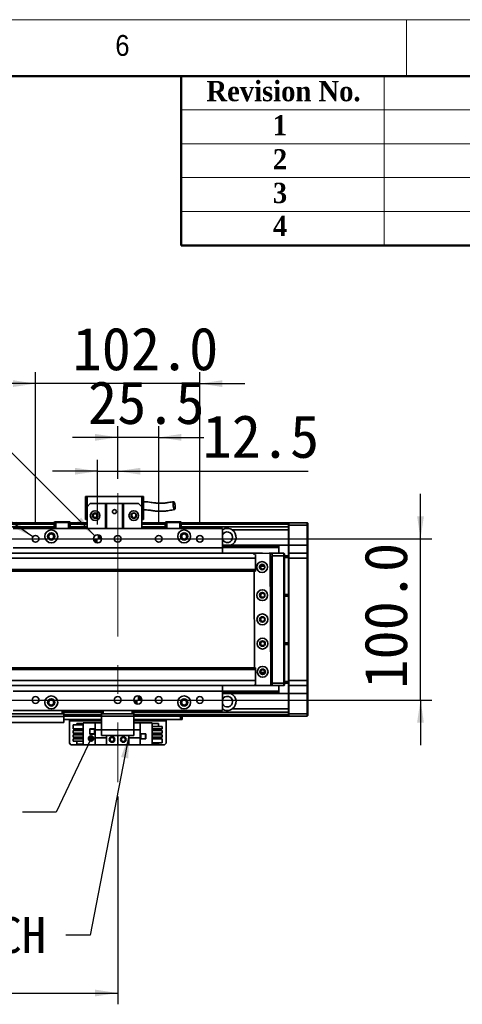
# Model space of a CAD drawing. Header units: millimetres. Extents: x 35 to 2905, y 35 to 2044.
# Tile 10 of 11: x 1930 to 2205, y 1433 to 2044. Entities that reach past the tile are written whole.
import ezdxf

# ---------------------------------------------------------------- set-up
doc = ezdxf.new("R2010")
doc.units = ezdxf.units.MM
doc.header["$LTSCALE"] = 7
doc.linetypes.add('CENTERX2', pattern=[20.32, 12.7, -2.54, 2.54, -2.54])
doc.layers.add('黑色实线', color=7, linetype='Continuous')
doc.styles.add('SLDTEXTSTYLE1', font='Gothic.ttf', dxfattribs={"width": 0.913})
doc.styles.add('SLDTEXTSTYLE2', font='timesbd.ttf', dxfattribs={"width": 0.933})
doc.styles.add('SLDTEXTSTYLE8', font='txt')
doc.styles.add('SLDTEXTSTYLE9', font='txt', dxfattribs={"bigfont": 'bigfont'})
doc.dimstyles.new('SLDDIMSTYLE0', dxfattribs={"dimtxt": 26.6, "dimasz": 14, "dimexe": 0, "dimexo": 0.0625, "dimgap": 6.65, "dimtad": 2, "dimdec": 1, "dimrnd": 1e-09, "dimzin": 4, "dimdsep": 46, "dimtxsty": 'SLDTEXTSTYLE8', "dimsah": 1, "dimcen": 0.09, "dimadec": 0, "dimazin": 1, "dimtfac": 1, "dimtdec": 1, "dimtmove": 0, "dimatfit": 0, "dimfxl": 0, "dimfrac": 2, "dimtolj": 1, "dimtzin": 12, "dimarcsym": 0})
doc.dimstyles.new('SLDDIMSTYLE1', dxfattribs={"dimtxt": 26.6, "dimasz": 14, "dimexe": 0, "dimexo": 0.0625, "dimgap": 6.65, "dimtad": 2, "dimdec": 1, "dimrnd": 1e-09, "dimzin": 12, "dimdsep": 46, "dimtxsty": 'SLDTEXTSTYLE8', "dimsah": 1, "dimcen": 0.09, "dimadec": 0, "dimazin": 3, "dimtfac": 1, "dimtdec": 1, "dimtmove": 0, "dimatfit": 0, "dimfxl": 0, "dimfrac": 2, "dimtolj": 1, "dimtzin": 12, "dimarcsym": 0})
doc.dimstyles.new('SLDDIMSTYLE2', dxfattribs={"dimtxt": 0.18, "dimasz": 14, "dimexe": 0, "dimexo": 0.0625, "dimgap": 0, "dimtad": 0, "dimtih": 1, "dimtoh": 1, "dimdec": 0, "dimrnd": 1e-09, "dimzin": 0, "dimdsep": 46, "dimtxsty": 'Standard', "dimsah": 1, "dimcen": 0.09, "dimadec": 0, "dimazin": 0, "dimtfac": 14, "dimtdec": 0, "dimtofl": 0, "dimtmove": 0, "dimatfit": 3, "dimfxl": 0, "dimfrac": 2, "dimtolj": 1, "dimtzin": 0, "dimarcsym": 0})
doc.dimstyles.new('SLDDIMSTYLE3', dxfattribs={"dimtxt": 26.6, "dimasz": 14, "dimexe": 0, "dimexo": 0.0625, "dimgap": 6.65, "dimtad": 0, "dimtih": 1, "dimtoh": 1, "dimdec": 6, "dimrnd": 1e-09, "dimzin": 12, "dimdsep": 46, "dimtxsty": 'SLDTEXTSTYLE8', "dimsah": 1, "dimcen": 0, "dimadec": 0, "dimazin": 3, "dimtfac": 1, "dimtdec": 1, "dimtofl": 0, "dimtmove": 0, "dimatfit": 3, "dimfxl": 0, "dimfrac": 2, "dimtolj": 1, "dimtzin": 12, "dimarcsym": 0})
doc.dimstyles.new('SLDDIMSTYLE4', dxfattribs={"dimtxt": 26.6, "dimasz": 14, "dimexe": 0, "dimexo": 0.0625, "dimgap": 6.65, "dimtad": 0, "dimtih": 1, "dimtoh": 1, "dimdec": 1, "dimrnd": 1e-09, "dimzin": 4, "dimdsep": 46, "dimtxsty": 'SLDTEXTSTYLE8', "dimsah": 1, "dimcen": 0, "dimadec": 0, "dimazin": 1, "dimtfac": 1, "dimtdec": 1, "dimtofl": 0, "dimtmove": 0, "dimatfit": 3, "dimfxl": 0, "dimfrac": 2, "dimtolj": 1, "dimtzin": 12, "dimarcsym": 0})
doc.dimstyles.new('SLDDIMSTYLE5', dxfattribs={"dimtxt": 26.6, "dimasz": 14, "dimexe": 0, "dimexo": 0.0625, "dimgap": 6.65, "dimtad": 2, "dimdec": 1, "dimrnd": 1e-09, "dimzin": 4, "dimdsep": 46, "dimtxsty": 'SLDTEXTSTYLE8', "dimsah": 1, "dimcen": 0.09, "dimadec": 0, "dimazin": 1, "dimtfac": 1, "dimtdec": 1, "dimtofl": 0, "dimtmove": 0, "dimatfit": 3, "dimfxl": 0, "dimfrac": 2, "dimtolj": 1, "dimtzin": 12, "dimarcsym": 0})
doc.dimstyles.new('SLDDIMSTYLE6', dxfattribs={"dimtxt": 0.18, "dimasz": 4.2, "dimexe": 0, "dimexo": 0.0625, "dimgap": 0, "dimtad": 0, "dimtih": 1, "dimtoh": 1, "dimdec": 0, "dimrnd": 1e-09, "dimzin": 0, "dimdsep": 46, "dimtxsty": 'Standard', "dimblk1": 'DOT', "dimblk2": 'DOT', "dimsah": 1, "dimcen": 0.09, "dimadec": 0, "dimazin": 0, "dimtfac": 4.2, "dimtdec": 0, "dimtofl": 0, "dimtmove": 0, "dimatfit": 3, "dimldrblk": 'DOT', "dimfxl": 0, "dimfrac": 2, "dimtolj": 1, "dimtzin": 0, "dimarcsym": 0})

# ---------------------------------------------------------------- blocks, each defined once
blk = doc.blocks.new('_D_8')
at = {"layer": '黑色实线'}
for p, q in [((2178.63, 1721.92), (2178.63, 1749.92)), ((370.52, 1721.92), (2185.63, 1721.92)), ((2178.63, 1621.92), (2178.63, 1721.92)), ((370.52, 1621.92), (2185.63, 1621.92)), ((2178.63, 1621.92), (2178.63, 1593.92))]:
    blk.add_line(p, q, dxfattribs=at)
for points in [[(2178.63, 1721.92), (2180.73, 1735.92), (2176.53, 1735.92)], [(2178.63, 1621.92), (2176.53, 1607.92), (2180.73, 1607.92)]]:
    blk.add_solid(points, dxfattribs=at)
at = {"layer": '黑色实线', "insert": (2143.73, 1628.96), "char_height": 26.6, "attachment_point": 1, "rotation": 90, "style": 'SLDTEXTSTYLE8'}
blk.add_mtext('100.0', dxfattribs=at)
blk = doc.blocks.new('_D_13')
at = {"layer": '黑色实线'}
for p, q in [((1978.13, 1730.81), (1978.13, 1770.87)), ((1990.63, 1759.04), (1990.63, 1770.87)), ((1978.13, 1763.87), (1950.13, 1763.87)), ((1978.13, 1763.87), (1990.63, 1763.87)), ((1990.63, 1763.87), (2108.87, 1763.87))]:
    blk.add_line(p, q, dxfattribs=at)
for points in [[(1978.13, 1763.87), (1964.13, 1765.97), (1964.13, 1761.77)], [(1990.63, 1763.87), (2004.63, 1761.77), (2004.63, 1765.97)]]:
    blk.add_solid(points, dxfattribs=at)
at = {"layer": '黑色实线', "insert": (2043.33, 1798.77), "char_height": 26.6, "attachment_point": 1, "style": 'SLDTEXTSTYLE8'}
blk.add_mtext('12.5', dxfattribs=at)
blk = doc.blocks.new('_D_14')
at = {"layer": '黑色实线'}
for p, q in [((1990.63, 1759.04), (1990.63, 1791.88)), ((2016.13, 1730.81), (2016.13, 1791.88)), ((1990.63, 1784.88), (1962.63, 1784.88)), ((2016.13, 1784.88), (1990.63, 1784.88)), ((2016.13, 1784.88), (2044.13, 1784.88))]:
    blk.add_line(p, q, dxfattribs=at)
for points in [[(1990.63, 1784.88), (1976.63, 1786.98), (1976.63, 1782.78)], [(2016.13, 1784.88), (2030.13, 1782.78), (2030.13, 1786.98)]]:
    blk.add_solid(points, dxfattribs=at)
at = {"layer": '黑色实线', "insert": (1972.22, 1819.78), "char_height": 26.6, "attachment_point": 1, "style": 'SLDTEXTSTYLE8'}
blk.add_mtext('25.5', dxfattribs=at)
blk = doc.blocks.new('_D_15')
at = {"layer": '黑色实线'}
for p, q in [((1939.63, 1730.81), (1939.63, 1825.22)), ((2041.63, 1730.81), (2041.63, 1825.22)), ((1939.63, 1818.22), (1911.63, 1818.22)), ((2041.63, 1818.22), (1939.63, 1818.22)), ((2041.63, 1818.22), (2069.63, 1818.22))]:
    blk.add_line(p, q, dxfattribs=at)
for points in [[(1939.63, 1818.22), (1925.63, 1820.32), (1925.63, 1816.12)], [(2041.63, 1818.22), (2055.63, 1816.12), (2055.63, 1820.32)]]:
    blk.add_solid(points, dxfattribs=at)
at = {"layer": '黑色实线', "insert": (1962.61, 1853.12), "char_height": 26.6, "attachment_point": 1, "style": 'SLDTEXTSTYLE8'}
blk.add_mtext('102.0', dxfattribs=at)
blk = doc.blocks.new('SW_SYMBOL_HOLE_DEPTH')
at = {"layer": '黑色实线', "color": 0}
for p, q in [((0, 6125), (5600, 6125)), ((2800, 6125), (2800, 525)), ((700, 3885), (2800, 525)), ((4900, 3885), (2800, 525))]:
    blk.add_line(p, q, dxfattribs=at)
blk = doc.blocks.new('_D_16')
at = {"layer": '黑色实线'}
for p, q in [((1904.67, 1795.37), (1876.67, 1795.37)), ((1976.36, 1723.69), (1904.67, 1795.37))]:
    blk.add_line(p, q, dxfattribs=at)
blk.add_solid([(1976.36, 1723.69), (1967.94, 1735.07), (1964.97, 1732.1)], dxfattribs=at)
at = {"layer": '黑色实线', "xscale": 0.004985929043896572, "yscale": 0.004985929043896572, "zscale": 0.004985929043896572}
blk.add_blockref('SW_SYMBOL_HOLE_DEPTH', (1781.73, 1777.76), dxfattribs=at)
at = {"layer": '黑色实线', "char_height": 26.6, "attachment_point": 1, "style": 'SLDTEXTSTYLE8'}
for s, insert in [('2X ', (1580.36, 1808.77)), ('%%c', (1630.39, 1808.51)), (' 5.0H7 ', (1671.49, 1808.77)), (' 7.0', (1820.66, 1808.77))]:
    blk.add_mtext(s, dxfattribs=dict(at, insert=insert))
blk = doc.blocks.new('_D_17')
at = {"layer": '黑色实线'}
for p, q in [((1890.12, 1756.15), (1862.12, 1756.15)), ((1937.9, 1723.11), (1890.12, 1756.15))]:
    blk.add_line(p, q, dxfattribs=at)
blk.add_solid([(1937.9, 1723.11), (1927.58, 1732.8), (1925.19, 1729.35)], dxfattribs=at)
at = {"layer": '黑色实线', "xscale": 0.004985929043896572, "yscale": 0.004985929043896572, "zscale": 0.004985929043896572}
blk.add_blockref('SW_SYMBOL_HOLE_DEPTH', (1747.97, 1738.54), dxfattribs=at)
at = {"layer": '黑色实线', "char_height": 26.6, "attachment_point": 1, "style": 'SLDTEXTSTYLE8'}
for s, insert in [('8XM5', (1656.38, 1769.55)), (' 10.0', (1786.9, 1769.55))]:
    blk.add_mtext(s, dxfattribs=dict(at, insert=insert))
blk = doc.blocks.new('_D_18')
at = {"layer": '黑色实线'}
for p, q in [((310.63, 1562.08), (310.63, 1433.12)), ((1990.63, 1562.08), (1990.63, 1433.12)), ((310.63, 1440.12), (1990.63, 1440.12))]:
    blk.add_line(p, q, dxfattribs=at)
for points in [[(310.63, 1440.12), (324.63, 1438.02), (324.63, 1442.22)], [(1990.63, 1440.12), (1976.63, 1442.22), (1976.63, 1438.02)]]:
    blk.add_solid(points, dxfattribs=at)
at = {"layer": '黑色实线', "insert": (1097.76, 1475.03), "char_height": 26.6, "attachment_point": 1, "style": 'SLDTEXTSTYLE8'}
blk.add_mtext('1680.0', dxfattribs=at)
blk = doc.blocks.new('_DOT')
at = {"color": 0, "linetype": 'ByBlock', "lineweight": -2}
blk.add_line((-0.5, 0), (-1, 0), dxfattribs=at)
at = {"color": 0, "linetype": 'ByBlock', "const_width": 0.5}
blk.add_lwpolyline([(-0.25, 0, 1), (0.25, 0, 1)], format="xyb", close=True, dxfattribs=at)
blk = doc.blocks.new('SW_NOTE_6')
at = {"layer": '黑色实线', "color": 0, "char_height": 22.225, "attachment_point": 2}
for s, insert, style in [('光电负限位', (-168.84, 40.57), 'SLDTEXTSTYLE9'), ('NEGATIVE LIMIT SWITCH', (-170.91, 11.19), 'SLDTEXTSTYLE8')]:
    blk.add_mtext(s, dxfattribs=dict(at, insert=insert, style=style))
blk = doc.blocks.new('SW_DOWELSYMBOL_2')
at = {"linetype": 'Continuous', "lineweight": 18}
h = blk.add_hatch(color=0, dxfattribs=at)
edge = h.paths.add_edge_path(flags=0)
edge.add_arc((0, 0), 2.5, 180, 270)
edge.add_line((0, -2.5), (0, 0))
edge.add_line((0, 0), (-2.5, 0))
h = blk.add_hatch(color=0, dxfattribs=at)
edge = h.paths.add_edge_path(flags=0)
edge.add_arc((0, 0), 2.5, 0, 90)
edge.add_line((0, 2.5), (0, 0))
edge.add_line((0, 0), (2.5, 0))
at = {"layer": '黑色实线', "color": 0}
blk.add_circle((0, 0), 2.5, dxfattribs=at)
blk = doc.blocks.new('SW_DOWELSYMBOL_3')
at = {"linetype": 'Continuous', "lineweight": 18}
h = blk.add_hatch(color=0, dxfattribs=at)
edge = h.paths.add_edge_path(flags=0)
edge.add_arc((0, 0), 2.5, 180, 270)
edge.add_line((0, -2.5), (0, 0))
edge.add_line((0, 0), (-2.5, 0))
h = blk.add_hatch(color=0, dxfattribs=at)
edge = h.paths.add_edge_path(flags=0)
edge.add_arc((0, 0), 2.5, 0, 90)
edge.add_line((0, 2.5), (0, 0))
edge.add_line((0, 0), (2.5, 0))
at = {"layer": '黑色实线', "color": 0}
blk.add_circle((0, 0), 2.5, dxfattribs=at)

msp = doc.modelspace()

# ---------------------------------------------------------------- linework, layer by layer
at = {"color": 7, "linetype": 'Continuous', "lineweight": 18}
for p, q in [((2905, 2044), (35, 2044)), ((2170, 2044), (2170, 2009)), ((70, 2009), (2870, 2009)), ((2156, 2009), (2156, 1904)), ((2030, 1988), (2870, 1988)), ((2030, 1967), (2870, 1967)), ((2030, 1946), (2870, 1946)), ((2030, 1925), (2870, 1925))]:
    msp.add_line(p, q, dxfattribs=at)
at = {"color": 7, "linetype": 'Continuous', "lineweight": 50}
for p, q in [((2870, 2009), (70, 2009)), ((2030, 2009), (2030, 1904)), ((2870, 1904), (2030, 1904))]:
    msp.add_line(p, q, dxfattribs=at)
at = {"color": 7, "linetype": 'Continuous', "lineweight": 35}
for p, q in [((1970.626919, 1748.218545), (1971.6268465, 1748.218545)), ((1970.626919, 1748.218545), (1970.626919, 1733.8185433)), ((1971.6268465, 1741.8185409), (1971.6268465, 1748.218545)), ((1971.6268465, 1748.218545), (2005.6270048, 1748.218545)), ((2005.6270048, 1748.218545), (2006.6269323, 1748.218545)), ((2005.6270048, 1748.218545), (2005.6270048, 1741.8185409)), ((2006.6269323, 1733.8185433), (2006.6269323, 1748.218545)), ((1973.6269399, 1743.818545), (1971.6268465, 1741.8185409)), ((1971.6268465, 1741.8185409), (1971.6268465, 1728.4185413)), ((1973.6269399, 1743.818545), (1983.1269666, 1743.818545)), ((1983.1269666, 1728.4185413), (1983.1269666, 1743.818545)), ((1983.1269666, 1743.818545), (1983.6269304, 1743.818545)), ((1983.6269304, 1743.818545), (1983.6269304, 1728.4185413)), ((1993.6269209, 1743.818545), (1983.6269304, 1743.818545)), ((1993.6269209, 1728.4185413), (1993.6269209, 1743.818545)), ((1993.6269209, 1743.818545), (1994.1268846, 1743.818545)), ((1994.1268846, 1743.818545), (1994.1268846, 1728.4185413)), ((1994.1268846, 1743.818545), (2003.6269113, 1743.818545)), ((2005.6270048, 1741.8185409), (2003.6269113, 1743.818545)), ((2005.6270048, 1741.8185409), (2005.6270048, 1728.4185413)), ((1951.1269018, 1731.9236819), (350.1268908, 1731.9236819)), ((350.1268908, 1731.7236822), (1951.1269018, 1731.7236822)), ((350.1268908, 1731.5236826), (1951.1269018, 1731.5236826)), ((1951.1269018, 1731.4236809), (350.1268908, 1731.4236809)), ((1951.1269018, 1729.4185434), (350.1268908, 1729.4185434)), ((1951.4268324, 1732.418542), (1951.1269018, 1732.1185444)), ((1952.1268293, 1732.1185444), (1951.1269018, 1732.1185444)), ((1951.1269018, 1728.4185413), (1951.1269018, 1732.1185444)), ((1951.4268324, 1732.418542), (1952.2511646, 1732.418542)), ((1952.1268293, 1732.1185444), (1952.2511646, 1732.418542)), ((1952.1268293, 1732.1185444), (1952.1268293, 1728.4185413)), ((1960.1269647, 1732.1185444), (1952.1268293, 1732.1185444)), ((1952.2511646, 1732.418542), (1960.0025102, 1732.418542)), ((1960.1269647, 1732.1185444), (1960.0025102, 1732.418542)), ((1960.0025102, 1732.418542), (1960.8269617, 1732.418542)), ((1960.1269647, 1728.4185413), (1960.1269647, 1732.1185444)), ((1961.1268923, 1732.1185444), (1960.1269647, 1732.1185444)), ((1961.1268923, 1732.1185444), (1960.8269617, 1732.418542)), ((1961.1268923, 1732.1185444), (1961.1268923, 1728.4185413)), ((1971.6268465, 1731.9236819), (1961.1268923, 1731.9236819)), ((1961.1268923, 1731.7236822), (1971.6268465, 1731.7236822)), ((1961.1268923, 1731.5236826), (1971.6268465, 1731.5236826)), ((1971.6268465, 1731.4236809), (1961.1268923, 1731.4236809)), ((1971.6268465, 1729.4185434), (1961.1268923, 1729.4185434)), ((1970.626919, 1733.8185433), (1971.6268465, 1733.8185433)), ((2005.6270048, 1733.8185433), (2006.6269323, 1733.8185433)), ((2020.1269075, 1731.9236819), (2005.6270048, 1731.9236819)), ((2005.6270048, 1731.7236822), (2020.1269075, 1731.7236822)), ((2005.6270048, 1731.5236826), (2020.1269075, 1731.5236826)), ((2020.1269075, 1731.4236809), (2005.6270048, 1731.4236809)), ((2020.1269075, 1729.4185434), (2005.6270048, 1729.4185434)), ((2020.4268381, 1732.418542), (2020.1269075, 1732.1185444)), ((2020.1269075, 1728.4185413), (2020.1269075, 1732.1185444)), ((2021.126835, 1732.1185444), (2020.1269075, 1732.1185444)), ((2020.4268381, 1732.418542), (2021.2510511, 1732.418542)), ((2021.126835, 1732.1185444), (2021.2510511, 1732.418542)), ((2021.126835, 1732.1185444), (2021.126835, 1728.4185413)), ((2029.1269705, 1732.1185444), (2021.126835, 1732.1185444)), ((2021.2510511, 1732.418542), (2029.002516, 1732.418542)), ((2029.1269705, 1732.1185444), (2029.002516, 1732.418542)), ((2029.002516, 1732.418542), (2029.8269674, 1732.418542)), ((2030.126898, 1732.1185444), (2029.1269705, 1732.1185444)), ((2029.1269705, 1728.4185413), (2029.1269705, 1732.1185444)), ((2030.126898, 1732.1185444), (2029.8269674, 1732.418542)), ((2030.126898, 1732.1185444), (2030.126898, 1728.4185413)), ((2096.6268465, 1731.9236819), (2030.126898, 1731.9236819)), ((2030.126898, 1731.7236822), (2030.6268617, 1731.7236822)), ((2030.126898, 1731.5236826), (2030.6268617, 1731.5236826)), ((2096.6268465, 1731.4236809), (2030.126898, 1731.4236809)), ((2096.6268465, 1729.4185434), (2030.126898, 1729.4185434)), ((2030.6268617, 1731.7236822), (2030.6268617, 1731.5236826)), ((2030.6268617, 1731.4236809), (2030.6268617, 1731.5236826)), ((2096.6268465, 1731.6236805), (2096.926777, 1731.9236819)), ((2096.6268465, 1731.9236819), (2096.6268465, 1731.6236805)), ((2096.6268465, 1730.4236826), (2096.6268465, 1731.6236805)), ((2096.6268465, 1730.4236826), (2096.926777, 1730.4236826)), ((2096.6268465, 1717.9236796), (2096.6268465, 1730.4236826)), ((2096.926777, 1731.9236819), (2096.926777, 1730.4236826)), ((2096.926777, 1731.9236819), (2108.3269998, 1731.9236819)), ((2108.3269998, 1730.4236826), (2096.926777, 1730.4236826)), ((2096.926777, 1730.4236826), (2096.926777, 1717.9236796)), ((2108.3269998, 1730.4236826), (2108.3269998, 1731.9236819)), ((2108.3269998, 1731.9236819), (2108.6269304, 1731.6236805)), ((2108.3269998, 1730.4236826), (2108.6269304, 1730.4236826)), ((2108.3269998, 1717.9236796), (2108.3269998, 1730.4236826)), ((2108.6269304, 1731.6236805), (2108.6269304, 1730.4236826)), ((2108.6269304, 1730.4236826), (2108.6269304, 1717.9236796)), ((2055.6269571, 1728.4185413), (1925.6268427, 1728.4185413)), ((2055.6269571, 1728.4185413), (2055.6269571, 1716.4185431)), ((2096.6268465, 1727.418543), (2061.7965147, 1727.418543)), ((2055.6269571, 1718.3139075), (2056.3467428, 1717.9185424)), ((2055.6269571, 1717.9185424), (2090.6268045, 1717.9185424)), ((2055.6269571, 1717.6255223), (2090.6268045, 1717.6255223)), ((2055.6269571, 1716.7266619), (2090.6268045, 1716.7266619)), ((2090.6268045, 1717.9185424), (2090.6268045, 1717.6255223)), ((2096.6268465, 1717.9185424), (2090.6268045, 1717.9185424)), ((2090.6268045, 1717.6255223), (2090.6268045, 1716.7266619)), ((2090.6268045, 1716.7266619), (2090.6268045, 1716.4336417)), ((2096.6268465, 1717.9236796), (2096.926777, 1717.9236796)), ((2096.6268465, 1712.6236793), (2096.6268465, 1717.9236796)), ((2096.926777, 1717.9236796), (2096.926777, 1712.9236806)), ((2096.926777, 1717.9236796), (2108.3269998, 1717.9236796)), ((2108.3269998, 1712.9236806), (2108.3269998, 1717.9236796)), ((2108.3269998, 1717.9236796), (2108.6269304, 1717.9236796)), ((2108.6269304, 1717.9236796), (2108.6269304, 1712.6236793)), ((2076.1269018, 1712.9236806), (225.1268908, 1712.9236806)), ((2055.6269571, 1716.4185431), (1925.6268427, 1716.4185431)), ((2055.6269571, 1716.4336417), (2090.6268045, 1716.4336417)), ((2055.6269571, 1716.4185431), (2055.6269571, 1712.9236806)), ((2075.7318422, 1712.8984232), (2075.234501, 1712.3957437)), ((2075.234501, 1712.3957437), (2075.2349779, 1712.2853559)), ((2084.7316667, 1712.946811), (2075.7318422, 1712.8984232)), ((2076.1269018, 1712.9236806), (2076.1269018, 1712.9005503)), ((2076.1269018, 1712.2853559), (2076.1269018, 1709.9236783)), ((2076.4268324, 1712.9236806), (2076.4051363, 1712.9020441)), ((2076.4268324, 1712.9021634), (2076.4268324, 1712.9236806)), ((2076.4268324, 1712.9236806), (2080.4294035, 1712.9236806)), ((2085.2342531, 1712.4495071), (2084.7316667, 1712.946811)), ((2084.7550317, 1712.9236806), (2086.626856, 1712.9236806)), ((2086.626856, 1712.6236793), (2085.0583002, 1712.6236793)), ((2085.6698438, 1631.4506803), (2085.2342531, 1712.4495071)), ((2086.1268923, 1710.9236803), (2085.2425977, 1710.9236803)), ((2086.1268923, 1632.9236824), (2086.1268923, 1710.9236803)), ((2086.626856, 1712.9236806), (2093.8268587, 1712.9236806)), ((2086.626856, 1711.4236813), (2086.626856, 1712.9236806)), ((2093.8268587, 1711.4236813), (2086.626856, 1711.4236813)), ((2086.626856, 1632.4236814), (2086.626856, 1711.4236813)), ((2090.6268045, 1716.4336417), (2090.6268045, 1712.9236806)), ((2093.8268587, 1711.4236813), (2093.8268587, 1712.9236806)), ((2094.1267893, 1712.6236793), (2093.8268587, 1712.9236806)), ((2094.1267893, 1711.4236813), (2093.8268587, 1711.4236813)), ((2093.8268587, 1632.4236814), (2093.8268587, 1711.4236813)), ((2094.1267893, 1712.6236793), (2094.1267893, 1711.4236813)), ((2094.1267893, 1711.4236813), (2094.1267893, 1632.4236814)), ((2094.1267893, 1711.4236813), (2096.6268465, 1711.4236813)), ((2096.926777, 1712.9236806), (2096.6268465, 1712.6236793)), ((2096.6268465, 1709.923682), (2096.6268465, 1712.6236793)), ((2096.926777, 1712.9236806), (2096.926777, 1709.923682)), ((2096.926777, 1712.9236806), (2108.3269998, 1712.9236806)), ((2108.3269998, 1709.923682), (2108.3269998, 1712.9236806)), ((2108.3269998, 1712.9236806), (2108.6269304, 1712.6236793)), ((2108.6269304, 1712.6236793), (2108.6269304, 1709.923682)), ((2076.1269018, 1709.9236783), (225.1268908, 1709.9236783)), ((2076.1269018, 1709.9236783), (2076.1269018, 1702.9236771)), ((2081.7724153, 1704.9236812), (2079.4812128, 1704.9236812)), ((2080.626814, 1706.0236812), (2080.9200689, 1705.996589)), ((2096.6268465, 1710.4236793), (2094.1267893, 1710.4236793)), ((2096.926777, 1709.923682), (2096.6268465, 1709.923682)), ((2096.6268465, 1633.9236807), (2096.6268465, 1709.923682)), ((2096.926777, 1709.923682), (2096.926777, 1633.9236807)), ((2108.3269998, 1709.923682), (2096.926777, 1709.923682)), ((2108.3269998, 1633.9236807), (2108.3269998, 1709.923682)), ((2108.3269998, 1709.923682), (2108.6269304, 1709.923682)), ((2108.6269304, 1709.923682), (2108.6269304, 1633.9236807)), ((2076.1269018, 1702.9236771), (225.1268908, 1702.9236771)), ((225.1268908, 1701.923677), (2076.1269018, 1701.923677)), ((2075.2907678, 1701.923677), (2075.6133482, 1641.923682)), ((2076.1269018, 1702.9236771), (2076.1269018, 1701.923677)), ((2080.626814, 1688.5236811), (2081.1413213, 1688.4387575)), ((2094.1267893, 1687.4236811), (2096.6268465, 1687.4236811)), ((2096.6268465, 1686.4236809), (2094.1267893, 1686.4236809)), ((2094.1267893, 1657.4236799), (2096.6268465, 1657.4236799)), ((2096.6268465, 1656.4236816), (2094.1267893, 1656.4236816)), ((2076.1269018, 1641.923682), (225.1268908, 1641.923682)), ((2076.1269018, 1640.9236837), (225.1268908, 1640.9236837)), ((2076.1269018, 1641.923682), (2076.1269018, 1640.9236837)), ((2076.1269018, 1640.9236837), (2076.1269018, 1633.9236844)), ((2079.4812128, 1638.9236797), (2081.7724153, 1638.9236797)), ((2076.1269018, 1633.9236844), (225.1268908, 1633.9236844)), ((2075.6691381, 1631.5620069), (2075.6698534, 1631.3969132)), ((2075.6698534, 1631.3969132), (2076.1726782, 1630.8996093)), ((2076.1269018, 1633.9236844), (2076.1269018, 1631.5620069)), ((2085.1725027, 1630.9479971), (2085.6698438, 1631.4506803)), ((2085.4452535, 1631.2236797), (2086.626856, 1631.2236797)), ((2085.661976, 1632.9236824), (2086.1268923, 1632.9236824)), ((2086.626856, 1632.4236814), (2093.8268587, 1632.4236814)), ((2086.626856, 1630.9236821), (2086.626856, 1632.4236814)), ((2094.1267893, 1632.4236814), (2093.8268587, 1632.4236814)), ((2093.8268587, 1630.9236821), (2093.8268587, 1632.4236814)), ((2094.1267893, 1631.2236797), (2093.8268587, 1630.9236821)), ((2094.1267893, 1633.4236797), (2096.6268465, 1633.4236797)), ((2094.1267893, 1632.4236814), (2094.1267893, 1631.2236797)), ((2096.6268465, 1632.4236814), (2094.1267893, 1632.4236814)), ((2096.926777, 1633.9236807), (2096.6268465, 1633.9236807)), ((2096.6268465, 1631.2236797), (2096.6268465, 1633.9236807)), ((2096.926777, 1630.9236821), (2096.6268465, 1631.2236797)), ((2096.6268465, 1625.9236794), (2096.6268465, 1631.2236797)), ((2096.926777, 1633.9236807), (2108.3269998, 1633.9236807)), ((2096.926777, 1633.9236807), (2096.926777, 1630.9236821)), ((2108.3269998, 1633.9236807), (2108.6269304, 1633.9236807)), ((2108.3269998, 1630.9236821), (2108.3269998, 1633.9236807)), ((2108.3269998, 1630.9236821), (2108.6269304, 1631.2236797)), ((2108.6269304, 1633.9236807), (2108.6269304, 1631.2236797)), ((2108.6269304, 1631.2236797), (2108.6269304, 1625.9236794)), ((2076.1269018, 1630.9236821), (225.1268908, 1630.9236821)), ((2055.6269571, 1627.4185415), (1925.6268427, 1627.4185415)), ((2055.6269571, 1630.9236821), (2055.6269571, 1627.4185415)), ((2055.6269571, 1627.4185415), (2055.6269571, 1615.4185433)), ((2055.6269571, 1627.4137173), (2090.6268045, 1627.4137173)), ((2055.6269571, 1627.1207009), (2090.6268045, 1627.1207009)), ((2055.6269571, 1626.2218367), (2090.6268045, 1626.2218367)), ((2055.6269571, 1625.9288203), (2090.6268045, 1625.9288203)), ((2055.6269571, 1625.5334515), (2056.3467428, 1625.9288203)), ((2076.1269018, 1630.9448864), (2076.1269018, 1630.9236821)), ((2076.1726782, 1630.8996093), (2085.1725027, 1630.9479971)), ((2086.626856, 1630.9236821), (2080.6497022, 1630.9236821)), ((2093.8268587, 1630.9236821), (2086.626856, 1630.9236821)), ((2090.6268045, 1630.9236821), (2090.6268045, 1627.4137173)), ((2090.6268045, 1627.4137173), (2090.6268045, 1627.1207009)), ((2090.6268045, 1627.1207009), (2090.6268045, 1626.2218367)), ((2090.6268045, 1626.2218367), (2090.6268045, 1625.9288203)), ((2096.6268465, 1625.9288203), (2090.6268045, 1625.9288203)), ((2096.926777, 1625.9236794), (2096.6268465, 1625.9236794)), ((2096.6268465, 1613.4236802), (2096.6268465, 1625.9236794)), ((2108.3269998, 1630.9236821), (2096.926777, 1630.9236821)), ((2096.926777, 1630.9236821), (2096.926777, 1625.9236794)), ((2096.926777, 1625.9236794), (2108.3269998, 1625.9236794)), ((2096.926777, 1625.9236794), (2096.926777, 1613.4236802)), ((2108.3269998, 1625.9236794), (2108.3269998, 1630.9236821)), ((2108.6269304, 1625.9236794), (2108.3269998, 1625.9236794)), ((2108.3269998, 1613.4236802), (2108.3269998, 1625.9236794)), ((2108.6269304, 1625.9236794), (2108.6269304, 1613.4236802)), ((1923.1269046, 1613.418543), (1956.1267778, 1613.418543)), ((2055.6269571, 1615.4185433), (1925.6268427, 1615.4185433)), ((1956.1267778, 1613.418543), (1956.1267778, 1615.4185433)), ((1957.1269437, 1613.418543), (1956.1267778, 1613.418543)), ((1957.1269437, 1615.4185433), (1957.1269437, 1613.418543)), ((1980.6269094, 1614.4288194), (1957.1269437, 1614.4288194)), ((1957.1269437, 1613.418543), (1957.1269437, 1611.5852084)), ((1980.6269094, 1613.418543), (1980.6269094, 1615.4185433)), ((1981.6268369, 1613.418543), (1980.6269094, 1613.418543)), ((1980.6269094, 1611.9185399), (1980.6269094, 1613.418543)), ((1981.6268369, 1615.4185433), (1981.6268369, 1613.418543)), ((1999.6269628, 1613.418543), (1981.6268369, 1613.418543)), ((1999.6269628, 1613.418543), (1999.6269628, 1615.4185433)), ((2000.6268903, 1613.418543), (1999.6269628, 1613.418543)), ((2000.6268903, 1615.4185433), (2000.6268903, 1613.418543)), ((2096.6268465, 1614.4288194), (2000.6268903, 1614.4288194)), ((2000.6268903, 1613.418543), (2000.6268903, 1611.9185399)), ((2096.6268465, 1616.4288197), (2061.7965147, 1616.4288197)), ((2096.926777, 1613.4236802), (2096.6268465, 1613.4236802)), ((2096.6268465, 1612.2236785), (2096.6268465, 1613.4236802)), ((2096.926777, 1613.4236802), (2108.3269998, 1613.4236802)), ((2096.926777, 1613.4236802), (2096.926777, 1611.9236808)), ((2108.6269304, 1613.4236802), (2108.3269998, 1613.4236802)), ((2108.3269998, 1611.9236808), (2108.3269998, 1613.4236802)), ((2108.6269304, 1613.4236802), (2108.6269304, 1612.2236785)), ((1922.1268579, 1611.5852084), (1957.1269437, 1611.5852084)), ((1957.1269437, 1607.9185393), (1922.1268579, 1607.9185393)), ((1980.6269094, 1611.9236808), (1957.1269437, 1611.9236808)), ((1957.1269437, 1611.5852084), (1957.1269437, 1607.9185393)), ((1980.6269094, 1609.9236842), (1957.1269437, 1609.9236842)), ((1960.6269285, 1609.9236842), (1960.6269285, 1608.9236822)), ((1960.6269285, 1595.1236796), (1960.6269285, 1608.9236822)), ((1965.3268739, 1606.4836841), (1965.3268739, 1607.4236792)), ((1965.3268739, 1607.4236792), (1969.1267893, 1607.4236792)), ((1969.1267893, 1594.1236776), (1969.1267893, 1607.7236843)), ((1969.1267893, 1607.7236843), (1976.6767904, 1607.7236843)), ((1980.6269094, 1607.7236843), (1976.6767904, 1607.7236843)), ((1976.6767904, 1607.7236843), (1976.6767904, 1603.4236785)), ((2000.6268903, 1611.9185399), (1980.6269094, 1611.9185399)), ((1980.6269094, 1611.9185399), (1980.6269094, 1603.4185451)), ((2096.6268465, 1611.9236808), (2000.6268903, 1611.9236808)), ((2000.6268903, 1611.9185399), (2000.6268903, 1603.4185451)), ((2029.6269342, 1609.9236842), (2000.6268903, 1609.9236842)), ((2004.5767709, 1607.7236843), (2000.6268903, 1607.7236843)), ((2004.5767709, 1603.4236785), (2004.5767709, 1607.7236843)), ((2012.1267721, 1607.7236843), (2004.5767709, 1607.7236843)), ((2012.1267721, 1607.7236843), (2012.1267721, 1594.1236776)), ((2015.9269258, 1607.4236792), (2012.1267721, 1607.4236792)), ((2015.9269258, 1607.4236792), (2015.9269258, 1605.4836821)), ((2020.6268713, 1608.9236822), (2020.6268713, 1609.9236842)), ((2020.6268713, 1608.9236822), (2020.6268713, 1595.1236796)), ((2029.6269342, 1609.9236842), (2029.6269342, 1611.9236808)), ((2030.6268617, 1609.9236842), (2029.6269342, 1609.9236842)), ((2030.6268617, 1611.9236808), (2030.6268617, 1609.9236842)), ((2096.926777, 1611.9236808), (2096.6268465, 1612.2236785)), ((2096.6268465, 1612.2236785), (2096.6268465, 1611.9236808)), ((2108.3269998, 1611.9236808), (2096.926777, 1611.9236808)), ((2108.6269304, 1612.2236785), (2108.3269998, 1611.9236808)), ((1962.9269525, 1603.9836791), (1962.9269525, 1606.4836841)), ((1962.9269525, 1606.4836841), (1969.1267893, 1606.4836841)), ((1962.9269525, 1603.9836791), (1969.1267893, 1603.9836791)), ((1962.9269525, 1602.9436823), (1969.1267893, 1602.9436823)), ((1962.9269525, 1601.4436793), (1962.9269525, 1602.9436823)), ((1962.9269525, 1601.4436793), (1969.1267893, 1601.4436793)), ((1965.3268739, 1602.9436823), (1965.3268739, 1603.9836791)), ((1965.3268739, 1600.4036825), (1965.3268739, 1601.4436793)), ((1976.4269277, 1604.0236812), (1973.2268736, 1604.0236812)), ((1973.2268736, 1604.0236812), (1973.2268736, 1600.8236792)), ((1973.2268736, 1600.8236792), (1976.4269277, 1600.8236792)), ((1976.3267919, 1603.9236795), (1973.3267709, 1603.9236795)), ((1973.3267709, 1603.9236795), (1973.3267709, 1600.9236809)), ((1973.3267709, 1600.9236809), (1976.3267919, 1600.9236809)), ((1976.3267919, 1600.9236809), (1976.3267919, 1603.9236795)), ((1976.4269277, 1600.8236792), (1976.4269277, 1604.0236812)), ((1980.6269094, 1603.4236785), (1976.6767904, 1603.4236785)), ((1976.6767904, 1598.4236833), (1976.6767904, 1603.4236785)), ((1980.6269094, 1603.4185451), (2000.6268903, 1603.4185451)), ((1980.6269094, 1599.9185454), (1980.6269094, 1603.4185451)), ((2004.5767709, 1603.4236785), (2000.6268903, 1603.4236785)), ((2000.6268903, 1603.4185451), (2000.6268903, 1599.9185454)), ((2004.5767709, 1603.4236785), (2004.5767709, 1598.4236833)), ((2008.0269262, 1601.0236826), (2004.826872, 1601.0236826)), ((2004.826872, 1601.0236826), (2004.826872, 1597.8236806)), ((2007.9267904, 1600.9236809), (2004.9267694, 1600.9236809)), ((2004.9267694, 1600.9236809), (2004.9267694, 1597.9236823)), ((2007.9267904, 1597.9236823), (2007.9267904, 1600.9236809)), ((2008.0269262, 1597.8236806), (2008.0269262, 1601.0236826)), ((2018.3268472, 1605.4836821), (2012.1267721, 1605.4836821)), ((2018.3268472, 1603.9836791), (2012.1267721, 1603.9836791)), ((2018.3268472, 1602.9436823), (2012.1267721, 1602.9436823)), ((2018.3268472, 1601.4436793), (2012.1267721, 1601.4436793)), ((2015.9269258, 1603.9836791), (2015.9269258, 1602.9436823)), ((2015.9269258, 1601.4436793), (2015.9269258, 1600.4036825)), ((2018.3268472, 1605.4836821), (2018.3268472, 1603.9836791)), ((2018.3268472, 1602.9436823), (2018.3268472, 1601.4436793)), ((1960.6269285, 1595.1236796), (1961.626856, 1594.1236776)), ((1962.9269525, 1600.4036825), (1969.1267893, 1600.4036825)), ((1962.9269525, 1598.9036795), (1962.9269525, 1600.4036825)), ((1962.9269525, 1598.9036795), (1969.1267893, 1598.9036795)), ((1962.9269525, 1596.3636797), (1962.9269525, 1597.8636827)), ((1962.9269525, 1597.8636827), (1969.1267893, 1597.8636827)), ((1962.9269525, 1596.3636797), (1969.1267893, 1596.3636797)), ((1965.3268739, 1597.8636827), (1965.3268739, 1598.9036795)), ((1965.3268739, 1594.4236826), (1965.3268739, 1596.3636797)), ((1965.3268739, 1594.4236826), (1969.1267893, 1594.4236826)), ((1976.6767904, 1598.4236833), (1983.6269304, 1598.4236833)), ((1976.6767904, 1598.4236833), (1976.6767904, 1594.1236776)), ((2000.6268903, 1599.9185454), (1980.6269094, 1599.9185454)), ((1983.6269304, 1599.9185454), (1983.6269304, 1598.4236833)), ((1983.6269304, 1594.1236776), (1983.6269304, 1598.4236833)), ((1990.6268999, 1599.9185454), (1990.6268999, 1594.1236776)), ((1997.6268694, 1598.4236833), (1997.6268694, 1599.9185454)), ((1997.6268694, 1598.4236833), (2004.5767709, 1598.4236833)), ((1997.6268694, 1598.4236833), (1997.6268694, 1594.1236776)), ((2004.5767709, 1594.1236776), (2004.5767709, 1598.4236833)), ((2004.826872, 1597.8236806), (2008.0269262, 1597.8236806)), ((2004.9267694, 1597.9236823), (2007.9267904, 1597.9236823)), ((2018.3268472, 1600.4036825), (2012.1267721, 1600.4036825)), ((2018.3268472, 1598.9036795), (2012.1267721, 1598.9036795)), ((2018.3268472, 1597.8636827), (2012.1267721, 1597.8636827)), ((2018.3268472, 1595.3636777), (2012.1267721, 1595.3636777)), ((2015.9269258, 1594.4236826), (2012.1267721, 1594.4236826)), ((2015.9269258, 1598.9036795), (2015.9269258, 1597.8636827)), ((2015.9269258, 1595.3636777), (2015.9269258, 1594.4236826)), ((2018.3268472, 1600.4036825), (2018.3268472, 1598.9036795)), ((2018.3268472, 1597.8636827), (2018.3268472, 1595.3636777)), ((2019.6269437, 1594.1236776), (2020.6268713, 1595.1236796)), ((1969.1267893, 1594.1236776), (1961.626856, 1594.1236776)), ((1969.1267893, 1594.1236776), (1976.6767904, 1594.1236776)), ((1976.6767904, 1594.1236776), (1983.6269304, 1594.1236776)), ((1990.6268999, 1594.1236776), (1983.6269304, 1594.1236776)), ((1990.6268999, 1594.1236776), (1997.6268694, 1594.1236776)), ((1997.6268694, 1594.1236776), (2004.5767709, 1594.1236776)), ((2012.1267721, 1594.1236776), (2004.5767709, 1594.1236776)), ((2019.6269437, 1594.1236776), (2012.1267721, 1594.1236776))]:
    msp.add_line(p, q, dxfattribs=at)
at = {"color": 8, "linetype": 'Continuous', "lineweight": 35}
for p, q in [((1951.1269018, 1730.9236799), (350.1268908, 1730.9236799)), ((1971.6268465, 1730.9236799), (1961.1268923, 1730.9236799)), ((2020.1269075, 1730.9236799), (2005.6270048, 1730.9236799)), ((2096.6268465, 1730.9236799), (2030.126898, 1730.9236799)), ((1980.6269094, 1612.9236791), (1957.1269437, 1612.9236791)), ((2096.6268465, 1612.9236791), (2000.6268903, 1612.9236791)), ((1960.6269285, 1608.9236822), (1980.6269094, 1608.9236822)), ((2000.6268903, 1608.9236822), (2020.6268713, 1608.9236822))]:
    msp.add_line(p, q, dxfattribs=at)
at = {"color": 7, "linetype": 'Continuous', "lineweight": 35, "flags": 128}
for points in [[(2056.1972543, 1712.9236806), (2055.9740946, 1713.0925518), (2055.6202814, 1713.3051466)], [(2080.626814, 1673.5236809), (2081.239073, 1673.4018881), (2081.4801141, 1673.2771541)], [(2055.6250498, 1630.5344153), (2055.9779092, 1630.7472263), (2056.2096521, 1630.9236821)]]:
    msp.add_lwpolyline(points, dxfattribs=at)
at = {"color": 7, "linetype": 'Continuous', "lineweight": 35}
for centre, radius in [((1976.6268865, 1736.3185428), 3), ((1976.6268865, 1736.3185428), 1.7), ((1976.6268865, 1736.3185428), 1.6), ((1988.6268865, 1738.8185428), 1.25), ((2000.6268865, 1736.3185428), 3), ((2000.6268865, 1736.3185428), 1.7), ((2000.6268865, 1736.3185428), 1.6), ((1939.6268865, 1721.9185428), 2.1), ((1949.3768865, 1723.4185428), 4), ((1949.3768865, 1723.4185428), 2.25), ((1949.3768865, 1723.4185428), 2), ((1949.3768865, 1723.4185428), 1.621), ((1978.1268865, 1721.9185428), 2.5), ((1990.6268865, 1721.9185428), 2.1), ((2016.1268865, 1721.9185428), 2.1), ((2031.8768865, 1723.4185428), 4), ((2031.8768865, 1723.4185428), 2.25), ((2031.8768865, 1723.4185428), 2), ((2031.8768865, 1723.4185428), 1.621), ((2041.6268865, 1721.9185428), 2.1), ((2080.277421, 1704.4227414), 3.36), ((2080.277421, 1704.4227414), 1.7), ((2080.6268865, 1704.4236808), 1.25), ((2080.3715079, 1686.9229943), 3.36), ((2080.3715079, 1686.9229943), 1.7), ((2080.6268865, 1686.9236808), 1.25), ((2080.4521538, 1671.9232111), 3.36), ((2080.4521538, 1671.9232111), 1.7), ((2080.6268865, 1671.9236808), 1.25), ((2080.5327997, 1656.9234279), 3.36), ((2080.5327997, 1656.9234279), 1.7), ((2080.6268865, 1656.9236808), 1.6), ((2080.6268865, 1656.9236808), 1.25), ((2080.6268865, 1639.4236808), 3.36), ((2080.6268865, 1639.4236808), 1.7), ((2080.6268865, 1639.4236808), 1.6), ((2080.6268865, 1639.4236808), 1.25), ((1939.6268865, 1621.9185428), 2.1), ((1949.3768865, 1620.4185428), 4), ((1949.3768865, 1620.4185428), 2.25), ((1949.3768865, 1620.4185428), 2), ((1949.3768865, 1620.4185428), 1.621), ((1990.6268865, 1621.9185428), 2.1), ((2003.1268865, 1621.9185428), 2.5), ((2016.1268865, 1621.9185428), 2.1), ((2031.8768865, 1620.4185428), 4), ((2031.8768865, 1620.4185428), 2.25), ((2031.8768865, 1620.4185428), 2), ((2031.8768865, 1620.4185428), 1.621), ((2041.6268865, 1621.9185428), 2.1), ((1987.1268865, 1597.4236808), 1.75), ((1987.1268865, 1597.4236808), 1.25), ((1994.1268865, 1597.4236808), 1.75), ((1994.1268865, 1597.4236808), 1.25)]:
    msp.add_circle(centre, radius, dxfattribs=at)
for centre, radius, start, end in [((2058.6268865, 1722.9236808), 3.3, 0, 155.3800226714), ((2058.6268865, 1722.9236808), 3.3, 204.6199773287, 0), ((2058.6268865, 1722.9236808), 5.5, 294.4911795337, 54.8102122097), ((2080.6268865, 1704.4236808), 1.6, 90, 280.8667002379), ((2080.6268865, 1686.9236808), 1.6, 90, 289.0592986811), ((2080.6268865, 1671.9236808), 1.6, 90, 302.537318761), ((2058.6268865, 1620.9236808), 5.5, 305.1897877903, 65.5088204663), ((2058.6268865, 1620.9236808), 3.3, 0, 155.3800226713), ((2058.6268865, 1620.9236808), 3.3, 204.6199773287, 0)]:
    msp.add_arc(centre, radius, start, end, dxfattribs=at)
for points, knots in [([(2025.3687784, 1744.969995), (2024.3244511, 1744.8041177), (2022.5043144, 1744.5150137), (2020.1257927, 1744.1441877), (2018.3152166, 1743.9999354), (2016.7309918, 1743.9718436), (2014.9610804, 1744.0519045), (2013.106495, 1744.273773), (2011.2090211, 1744.5598574), (2009.6892646, 1744.7815559), (2008.2687565, 1744.9166485), (2007.3249497, 1744.9691703), (2006.7677296, 1744.9467158), (2006.6269323, 1744.941042)], [0, 0, 0, 0, 0.1728240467, 0.3012114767, 0.3945091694, 0.4622070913, 0.5503056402, 0.6704454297, 0.7542687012, 0.8531364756, 0.9125022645, 0.9778912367, 1, 1, 1, 1]), ([(2024.9868318, 1743.8079428), (2025.0132323, 1744.0570426), (2025.0660916, 1744.5557936), (2025.2437072, 1744.9606932), (2025.466533, 1745.0020103), (2025.69853, 1744.72188), (2025.9141167, 1744.210949), (2026.1017133, 1743.5176417), (2026.2418378, 1742.7103339), (2026.3192742, 1741.8710705), (2026.3235168, 1741.0922723), (2026.2507589, 1740.4714269), (2026.1091979, 1740.0806113), (2025.9105193, 1739.9936288), (2025.7091587, 1740.0977611), (2025.5199781, 1740.4422961), (2025.3497591, 1740.9732121), (2025.1988173, 1741.7068779), (2025.0867558, 1742.4529837), (2025.0144174, 1742.9971805), (2024.9846622, 1743.255923), (2024.973616, 1743.3410545), (2024.973858, 1743.3633743), (2024.9721544, 1743.4375463), (2024.9756348, 1743.5936665), (2024.9825367, 1743.7257482), (2024.9868318, 1743.8079428)], [0, 0, 0, 0, 0.0648176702, 0.1297788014, 0.1897334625, 0.2426205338, 0.2944118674, 0.3462442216, 0.3987245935, 0.4521992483, 0.5066011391, 0.561452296, 0.6160537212, 0.6697726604, 0.727070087, 0.7653756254, 0.8036912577, 0.8589091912, 0.9142294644, 0.9495545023, 0.9640023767, 0.9648509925, 0.9657593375, 0.9687103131, 0.9805284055, 1, 1, 1, 1]), ([(1976.4142915, 1735.1883587), (1976.2854428, 1735.2099669), (1976.0270328, 1735.2533027), (1975.6883887, 1735.4764386), (1975.4286771, 1735.7958587), (1975.2798763, 1736.1984097), (1975.2671889, 1736.6423841), (1975.4023257, 1737.079149), (1975.6613334, 1737.450732), (1975.9052623, 1737.6137716), (1976.0194704, 1737.6901072)], [0, 0, 0, 0, 0.1153225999, 0.2312828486, 0.3517774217, 0.4770175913, 0.6065367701, 0.7402571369, 0.8783877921, 1, 1, 1, 1]), ([(1976.6269609, 1735.1684693), (1976.6309343, 1735.1684833), (1976.7511131, 1735.1689068), (1976.9886726, 1735.2081263), (1977.3045965, 1735.3673696), (1977.5584484, 1735.614297), (1977.7266669, 1735.9257886), (1977.7940824, 1736.2734206), (1977.7538328, 1736.6252728), (1977.6099577, 1736.9487431), (1977.3761143, 1737.2145593), (1977.07317, 1737.3979209), (1976.7291998, 1737.4819654), (1976.3758486, 1737.4591297), (1976.0456224, 1737.3314596), (1975.7685774, 1737.1109042), (1975.5708739, 1736.8171583), (1975.4697394, 1736.4778141), (1975.4755267, 1736.1239112), (1975.5864133, 1735.7872495), (1975.7938047, 1735.5015722), (1976.0761581, 1735.2834996), (1976.3015971, 1735.2200676), (1976.4142915, 1735.1883587)], [0, 0, 0, 0, 0.00170671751, 0.05162068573, 0.10154427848, 0.15144492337, 0.20136029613, 0.25128213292, 0.301198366, 0.35111780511, 0.40101899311, 0.45093452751, 0.50086566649, 0.55077026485, 0.60068348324, 0.65061181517, 0.70051762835, 0.75043730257, 0.80034963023, 0.85025915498, 0.90018832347, 0.95010526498, 1, 1, 1, 1]), ([(1977.234213, 1737.6901072), (1977.3656521, 1737.5999904), (1977.6345535, 1737.4156273), (1977.894876, 1736.9918182), (1978.0016676, 1736.5163203), (1977.93907, 1736.0476073), (1977.727752, 1735.6434784), (1977.4029601, 1735.3490971), (1977.0849741, 1735.2154706), (1976.8934435, 1735.1943259), (1976.8393919, 1735.1883587)], [0, 0, 0, 0, 0.14080237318, 0.28805701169, 0.43042875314, 0.56793237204, 0.70058670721, 0.82846861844, 0.95159237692, 1, 1, 1, 1]), ([(2000.4986211, 1735.1858366), (2000.4424342, 1735.1879735), (2000.2490772, 1735.1953271), (1999.9229573, 1735.3069832), (1999.5813865, 1735.5767384), (1999.3446695, 1735.9633656), (1999.2513473, 1736.4236647), (1999.3247282, 1736.9047237), (1999.5656608, 1737.3446196), (1999.8370779, 1737.5851203), (2000.0016013, 1737.6797345), (2000.0196382, 1737.6901072)], [0, 0, 0, 0, 0.0488293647, 0.1680374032, 0.2919193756, 0.4205426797, 0.553962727, 0.6921732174, 0.8349380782, 0.9819040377, 1, 1, 1, 1]), ([(2000.414221, 1735.1883587), (2000.2824887, 1735.2274727), (2000.0368957, 1735.3003944), (1999.7639746, 1735.5368007), (1999.5964173, 1735.7840173), (1999.4966405, 1736.0520029), (1999.4718895, 1736.2617013), (1999.479093, 1736.3934118), (1999.4813042, 1736.4191624), (1999.4816024, 1736.424423), (1999.4820725, 1736.4263832), (1999.4820031, 1736.4269755), (1999.4820042, 1736.4268303), (1999.4820043, 1736.4268165)], [0, 0, 0, 0, 0.2368732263, 0.4416108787, 0.6142216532, 0.7544981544, 0.9380740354, 0.9829644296, 0.9897845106, 0.9952031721, 0.997551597, 0.9997680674, 1, 1, 1, 1]), ([(2000.8395597, 1735.1883587), (2000.9790062, 1735.2129225), (2001.2581491, 1735.2620942), (2001.6101619, 1735.5158175), (2001.8608031, 1735.8616495), (2001.9848364, 1736.2721669), (2001.9748916, 1736.7001104), (2001.8348664, 1737.1026537), (2001.5865295, 1737.4538672), (2001.351662, 1737.6113222), (2001.2341425, 1737.6901072)], [0, 0, 0, 0, 0.1247846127, 0.2497928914, 0.3748396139, 0.49983901, 0.6248277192, 0.7498214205, 0.8748192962, 1, 1, 1, 1]), ([(2006.6269323, 1739.9327841), (2006.9960193, 1739.9488021), (2007.8835071, 1739.9873182), (2009.2547872, 1739.8078174), (2010.6713363, 1739.6071204), (2011.9472282, 1739.4147046), (2013.0473721, 1739.2676663), (2014.0003695, 1739.1621453), (2015.2459941, 1739.0534036), (2017.0747073, 1738.9760799), (2019.6744449, 1739.0742991), (2022.6736746, 1739.4927955), (2024.8118245, 1739.8420801), (2025.9395525, 1740.0263038)], [0, 0, 0, 0, 0.0561626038, 0.135045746, 0.2093745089, 0.2758221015, 0.3326395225, 0.3788343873, 0.4216805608, 0.522477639, 0.6560404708, 0.8185848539, 1, 1, 1, 1]), ([(2057.2751447, 1728.254975), (2057.2764843, 1728.3967136), (2057.2792818, 1728.6927022), (2057.2061409, 1729.0470382), (2056.9977411, 1729.2765395), (2056.6602229, 1729.3805626), (2056.2290754, 1729.4135582), (2055.7139748, 1729.4172016), (2055.1641185, 1729.416263), (2054.6615145, 1729.3936859), (2054.2851065, 1729.295015), (2054.0712377, 1729.0798319), (2053.9831552, 1728.7771568), (2053.9810124, 1728.5165105), (2053.9799616, 1728.3886906)], [0, 0, 0, 0, 0.0797573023, 0.1665548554, 0.2537970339, 0.3312730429, 0.4105184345, 0.4973784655, 0.5883912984, 0.6797922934, 0.7685892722, 0.8490927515, 0.9259956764, 1, 1, 1, 1]), ([(2057.2751447, 1728.254975), (2057.2634711, 1728.2520473), (2057.2327252, 1728.2443362), (2057.0379458, 1728.1917722), (2056.680333, 1728.0747665), (2056.2272087, 1727.8787417), (2055.8551513, 1727.689166), (2055.6639858, 1727.552479), (2055.6269571, 1727.5260028)], [0, 0, 0, 0, 0.1239695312, 0.3265095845, 0.5289217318, 0.7332488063, 0.9483303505, 1, 1, 1, 1]), ([(2061.7965147, 1727.418543), (2061.3377266, 1727.6859717), (2060.3907714, 1728.2379543), (2058.7919964, 1728.5129399), (2057.7548095, 1728.3365497), (2057.2751447, 1728.254975)], [0, 0, 0, 0, 0.335628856, 0.6927502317, 1, 1, 1, 1]), ([(2055.620043, 1713.3052956), (2055.7788137, 1713.2157274), (2055.9818441, 1713.1011907), (2056.0492781, 1712.9554512), (2056.0639784, 1712.9236806)], [0, 0, 0, 0, 0.78200446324, 1, 1, 1, 1]), ([(2056.0727998, 1630.9236821), (2056.014002, 1630.8402633), (2055.9115983, 1630.6949793), (2055.7071161, 1630.5805285), (2055.620043, 1630.5317927)], [0, 0, 0, 0, 0.57417725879, 1, 1, 1, 1]), ([(2055.6269571, 1616.3427804), (2056.0319425, 1616.1073278), (2056.9266209, 1615.5871749), (2058.5498126, 1615.3458534), (2060.2910705, 1615.5590453), (2061.296792, 1616.1401036), (2061.7965147, 1616.4288197)], [0, 0, 0, 0, 0.2134402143, 0.4715240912, 0.7374110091, 1, 1, 1, 1])]:
    msp.add_open_spline(points, degree=3, knots=knots, dxfattribs=at)
at = {"layer": '黑色实线', "linetype": 'CENTERX2', "lineweight": 18}
msp.add_line((1990.6268865, 1750.147136), (1990.6268865, 1570.9685428), dxfattribs=at)

# ---------------------------------------------------------------- block references
at = {"layer": '黑色实线'}
for name, p in [('SW_DOWELSYMBOL_2', (1978.1268865, 1721.9185428)), ('SW_DOWELSYMBOL_3', (2003.1268865, 1621.9185428))]:
    msp.add_blockref(name, p, dxfattribs=at)
at = {"layer": '黑色实线', "color": 7}
msp.add_blockref('SW_NOTE_6', (1958.3366374, 1476.0217609), dxfattribs=at)

# ---------------------------------------------------------------- texts
at = {"color": 7, "linetype": 'Continuous', "lineweight": 0, "attachment_point": 1}
for s, insert, char_height, style in [('6', (1989.1666667, 2034.5241742), 12.9645833, 'SLDTEXTSTYLE1'), ('Revision No.', (2045.7430204, 2006.0121185), 12.6, 'SLDTEXTSTYLE2'), ('1', (2086.9609101, 1984.8497307), 12.6, 'SLDTEXTSTYLE2'), ('2', (2086.9609101, 1963.6786098), 12.6, 'SLDTEXTSTYLE2'), ('3', (2086.9609101, 1942.8163997), 12.6, 'SLDTEXTSTYLE2'), ('4', (2086.9609101, 1922.3142876), 12.6, 'SLDTEXTSTYLE2')]:
    msp.add_mtext(s, dxfattribs=dict(at, insert=insert, char_height=char_height, style=style))

# ---------------------------------------------------------------- dimensions: what is measured, and where the dimension line sits
at = {"layer": '黑色实线'}
for base, p1, p2, dimstyle, picture, middle in [((1939.6268865, 1818.2186459), (2041.6268865, 1721.9185428), (1939.6268865, 1721.9185428), 'SLDDIMSTYLE0', '_D_15', (2004.9854726, 1818.2186459)), ((1990.6268865, 1784.8823656), (2016.1268865, 1721.9185428), (1990.6268865, 1750.147136), 'SLDDIMSTYLE1', '_D_14', (2004.9854726, 1784.8823656)), ((1990.6268865, 1763.8706536), (1978.1268865, 1721.9185428), (1990.6268865, 1750.147136), 'SLDDIMSTYLE1', '_D_13', (2076.1041826, 1763.8706536)), ((1990.6268865, 1440.1236308), (310.6268865, 1570.9685428), (1990.6268865, 1570.9685428), 'SLDDIMSTYLE5', '_D_18', (1149.7407886, 1440.1236308))]:
    dim = msp.add_linear_dim(base=base, p1=p1, p2=p2, dimstyle=dimstyle, dxfattribs=at)
    dim.commit()
    dim.dimension.update_dxf_attribs({"geometry": picture, "text_midpoint": middle, "dimtype": 160})
dim = msp.add_diameter_dim_2p(p1=(1979.8946535, 1720.1507758), p2=(1976.3591196, 1723.6863097), text='2X <>H7 {\\fGDT;x} 7.0\\P', dimstyle='SLDDIMSTYLE4', dxfattribs=at)
dim.commit()
dim.dimension.update_dxf_attribs({"geometry": '_D_16', "text_midpoint": (1728.5184316, 1795.3733127), "dimtype": 163})
dim = msp.add_diameter_dim_2p(p1=(1941.3541997, 1720.7242275), p2=(1937.8995733, 1723.1128581), text='8XM5{\\fGDT;x} 10.0\\P', dimstyle='SLDDIMSTYLE3', override={"dimpost": '<>'}, dxfattribs=at)
dim.commit()
dim.dimension.update_dxf_attribs({"geometry": '_D_17', "text_midpoint": (1759.2526765, 1756.1472461), "dimtype": 163})
dim = msp.add_linear_dim(base=(2178.6268865, 1721.9185428), p1=(361.6268865, 1621.9185428), p2=(361.6268865, 1721.9185428), angle=90, dimstyle='SLDDIMSTYLE0', dxfattribs=at)
dim.commit()
dim.dimension.update_dxf_attribs({"geometry": '_D_8', "text_midpoint": (2178.6268865, 1671.3377008), "dimtype": 160})

# ---------------------------------------------------------------- leaders
at = {"layer": '黑色实线', "color": 7}
for points, dimstyle in [([(1974.0594018, 1598.0457363), (1952.4671796, 1552.2420363), (1931.6238759, 1552.2420363)], 'SLDDIMSTYLE6'), ([(1997.6268865, 1599.8523224), (1973.5706877, 1476.0217609), (1958.3366374, 1476.0217609)], 'SLDDIMSTYLE2')]:
    msp.add_leader(points, dimstyle=dimstyle, dxfattribs=at)

doc.saveas('drawing.dxf')
